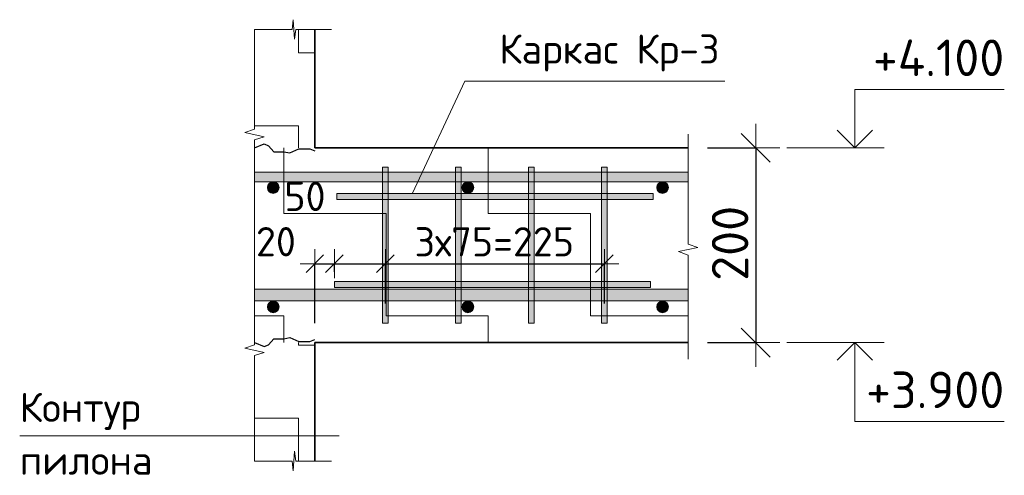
# Model space of a CAD drawing. Header units: metres. Extents: x -38 to 86, y -15 to 21.
# Tile 86 of 103: x 76.589 to 77.6, y 3.091 to 3.559. Entities that reach past the tile are written whole.
import ezdxf

# ---------------------------------------------------------------- set-up
doc = ezdxf.new("R2010")
doc.units = ezdxf.units.M
doc.header["$PDMODE"] = 65
doc.layers.add('XR$4$Размерная линия (1)', color=7, linetype='Continuous', lineweight=13)
doc.layers.add('XR$4$Размерная линия_ общее', color=7, linetype='Continuous', lineweight=13)
doc.styles.add('ARIAL', font='arial.ttf')
doc.styles.add('ISOCPEUR', font='txt')
doc.dimstyles.new('DIMSTYLE_23', dxfattribs={"dimtxt": 0.03, "dimasz": 0.03, "dimexe": 0, "dimexo": 0, "dimgap": 0.015, "dimtad": 2, "dimdec": 0, "dimlfac": 1000, "dimrnd": 5, "dimzin": 12, "dimdsep": 46, "dimtxsty": 'ISOCPEUR', "dimblk1": 'ALL_ML_STRICH', "dimblk2": 'ALL_ML_STRICH', "dimsah": 1, "dimcen": 0, "dimclrd": 7, "dimclre": 256, "dimclrt": 7, "dimadec": 0, "dimazin": 0, "dimtfac": 1, "dimtdec": 0, "dimtix": 1, "dimtmove": 2, "dimatfit": 3, "dimfxl": 0, "dimtvp": 1.2, "dimtzin": 0, "dimlwd": 0, "dimlwe": -3, "dimarcsym": 0})
doc.dimstyles.new('DIMSTYLE_24', dxfattribs={"dimtxt": 0.03, "dimasz": 0.03, "dimexe": 0, "dimexo": 0, "dimgap": 0.015, "dimtad": 2, "dimdec": 0, "dimlfac": 1000, "dimrnd": 5, "dimzin": 12, "dimdsep": 46, "dimtxsty": 'ISOCPEUR', "dimblk1": 'ALL_ML_STRICH', "dimblk2": 'ALL_ML_STRICH', "dimsah": 1, "dimcen": 0, "dimclrd": 7, "dimclre": 256, "dimclrt": 7, "dimadec": 0, "dimazin": 0, "dimtfac": 1, "dimtdec": 0, "dimtix": 1, "dimtmove": 2, "dimatfit": 3, "dimfxl": 0, "dimtzin": 0, "dimlwd": 0, "dimlwe": -3, "dimarcsym": 0})
doc.dimstyles.new('DIMSTYLE_27', dxfattribs={"dimtxt": 0.0375, "dimasz": 0.0495, "dimexe": 0, "dimexo": 0, "dimgap": 0.01875, "dimtad": 2, "dimdec": 0, "dimlfac": 1000, "dimrnd": 1, "dimzin": 12, "dimdsep": 46, "dimtxsty": 'ISOCPEUR', "dimblk1": 'ALL_ML_STRICH', "dimblk2": 'ALL_ML_STRICH', "dimsah": 1, "dimcen": 0, "dimclrd": 7, "dimclre": 256, "dimclrt": 7, "dimadec": 0, "dimazin": 0, "dimtfac": 1, "dimtdec": 0, "dimtix": 1, "dimtmove": 2, "dimatfit": 3, "dimfxl": 0, "dimtzin": 0, "dimlwd": 0, "dimlwe": -3, "dimarcsym": 0})
pattern_1 = [(0, (0.15, 0.15), (0.075, 0.075), [0.075, -0.075]), (90, (0.15, 0.15), (-0.075, 0.075), [0.075, -0.075])]

# ---------------------------------------------------------------- blocks, each defined once
blk = doc.blocks.new('СЛОЖНЫЙ_ОБЪЕКТ_28')
at = {"color": 7, "linetype": 'Continuous', "lineweight": 13, "transparency": 33554687}
blk.add_line((77.4767, 3.2276), (77.3767, 3.2276), dxfattribs=at)
at = {"color": 7, "linetype": 'Continuous', "lineweight": 35, "transparency": 33554687}
blk.add_lwpolyline([(77.4286, 3.2094), (77.4467, 3.2276), (77.4649, 3.2094)], dxfattribs=at)
at = {"color": 7, "linetype": 'Continuous', "lineweight": 13, "transparency": 33554687}
blk.add_lwpolyline([(77.4467, 3.2276), (77.4467, 3.1466), (77.6002, 3.1466)], dxfattribs=at)
blk = doc.blocks.new('СЛОЖНЫЙ_ОБЪЕКТ_29')
at = {"color": 7, "linetype": 'Continuous', "lineweight": 13, "transparency": 33554687}
blk.add_line((77.4767, 3.4276), (77.3767, 3.4276), dxfattribs=at)
blk.add_lwpolyline([(77.4467, 3.4276), (77.4467, 3.4876), (77.6002, 3.4876)], dxfattribs=at)
at = {"color": 7, "linetype": 'Continuous', "lineweight": 35, "transparency": 33554687}
blk.add_lwpolyline([(77.4286, 3.4457), (77.4467, 3.4276), (77.4649, 3.4457)], dxfattribs=at)
blk = doc.blocks.new('ЭЛЕМЕНТ_УЗОРА_9')
at = {"color": 7, "linetype": 'Continuous', "lineweight": 13, "transparency": 33554687}
blk.add_line((76.8299, 3.5491), (76.8299, 3.5491), dxfattribs=at)
for points in [[(76.8299, 3.3276), (76.8299, 3.4359), (76.8399, 3.439), (76.8199, 3.4432), (76.8299, 3.4468), (76.8299, 3.5491)], [(76.8299, 3.106), (76.8299, 3.2144), (76.8399, 3.2175), (76.8199, 3.2217), (76.8299, 3.2252), (76.8299, 3.3276)]]:
    blk.add_lwpolyline(points, dxfattribs=at)
blk = doc.blocks.new('ЭЛЕМЕНТ_УЗОРА_10')
at = {"color": 7, "linetype": 'Continuous', "lineweight": 13, "transparency": 33554687}
blk.add_line((76.9089, 3.5491), (76.9089, 3.5491), dxfattribs=at)
blk.add_lwpolyline([(76.8299, 3.5491), (76.8685, 3.5491), (76.8696, 3.5591), (76.8711, 3.5391), (76.8724, 3.5491), (76.9089, 3.5491)], dxfattribs=at)
blk = doc.blocks.new('ЭЛЕМЕНТ_УЗОРА_11')
at = {"color": 7, "linetype": 'Continuous', "lineweight": 13, "transparency": 33554687}
blk.add_line((77.2754, 3.2106), (77.2754, 3.2106), dxfattribs=at)
blk.add_lwpolyline([(77.2754, 3.4416), (77.2754, 3.3286), (77.2854, 3.3254), (77.2654, 3.321), (77.2754, 3.3173), (77.2754, 3.2106)], dxfattribs=at)
blk = doc.blocks.new('ALL_ML_STRICH')
at = {"color": 0, "linetype": 'ByBlock', "lineweight": -2}
for p, q in [((0, -0.5), (0, 0.5)), ((-0.3, -0.3), (0.3, 0.3)), ((-1, 0), (0.5, 0))]:
    blk.add_line(p, q, dxfattribs=at)
blk = doc.blocks.new('*D179')
at = {"layer": 'DEFPOINTS', "color": 7, "linetype": 'Continuous', "lineweight": 13, "transparency": 33554687}
for p in [(77.2754, 3.4276), (77.3448, 3.4276), (77.2754, 3.2276)]:
    blk.add_point(p, dxfattribs=at)
at = {"layer": 'XR$4$Размерная линия_ общее', "color": 253, "linetype": 'Continuous', "lineweight": -2, "true_color": 0xa0a0a0, "transparency": 33554687}
for p, q in [((77.2954, 3.4276), (77.3448, 3.4276)), ((77.2954, 3.2276), (77.3448, 3.2276))]:
    blk.add_line(p, q, dxfattribs=at)
at = {"layer": 'XR$4$Размерная линия_ общее', "color": 7, "linetype": 'Continuous', "lineweight": -2, "transparency": 33554687}
blk.add_line((77.3448, 3.4276), (77.3448, 3.2276), dxfattribs=at)
at = {"layer": 'XR$4$Размерная линия_ общее', "color": 7, "linetype": 'Continuous', "lineweight": 13, "transparency": 33554687, "xscale": 0.04950000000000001, "yscale": 0.04950000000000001, "zscale": 0.04950000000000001}
for p, rotation in [((77.3448, 3.4276), 90), ((77.3448, 3.2276), 270)]:
    blk.add_blockref('ALL_ML_STRICH', p, dxfattribs=dict(at, rotation=rotation))
at = {"layer": 'XR$4$Размерная линия_ общее', "color": 7, "linetype": 'Continuous', "lineweight": 13, "transparency": 33554687, "insert": (77.3185, 3.3295), "char_height": 0.0375, "width": 0.1125, "attachment_point": 5, "rotation": 90, "style": 'ISOCPEUR'}
blk.add_mtext('\\A1;{200}', dxfattribs=at)
blk = doc.blocks.new('СЛОЖНЫЙ_ОБЪЕКТ_30')
at = {"linetype": 'Continuous', "lineweight": 13, "transparency": 33554687}
blk.add_hatch(color=7, dxfattribs=at).paths.add_polyline_path([(77.2754, 3.2706), (76.8299, 3.2706), (76.8299, 3.2826), (77.2754, 3.2826)], flags=16)
at = {"color": 7, "linetype": 'Continuous', "lineweight": 13, "transparency": 33554687}
blk.add_lwpolyline([(77.2754, 3.2706), (76.8299, 3.2706), (76.8299, 3.2826), (77.2754, 3.2826), (77.2754, 3.2706)], close=True, dxfattribs=at)
blk = doc.blocks.new('СЛОЖНЫЙ_ОБЪЕКТ_31')
at = {"linetype": 'Continuous', "lineweight": 13, "transparency": 33554687}
blk.add_hatch(color=7, dxfattribs=at).paths.add_polyline_path([(77.2754, 3.3926), (76.8299, 3.3926), (76.8299, 3.4026), (77.2754, 3.4026)], flags=16)
at = {"color": 7, "linetype": 'Continuous', "lineweight": 13, "transparency": 33554687}
blk.add_lwpolyline([(77.2754, 3.3926), (76.8299, 3.3926), (76.8299, 3.4026), (77.2754, 3.4026), (77.2754, 3.3926)], close=True, dxfattribs=at)
blk = doc.blocks.new('ЭЛЕМЕНТ_УЗОРА_12')
at = {"color": 7, "linetype": 'Continuous', "lineweight": 13, "transparency": 33554687}
blk.add_line((76.9089, 3.106), (76.9089, 3.106), dxfattribs=at)
blk.add_lwpolyline([(76.8299, 3.106), (76.8685, 3.106), (76.8696, 3.096), (76.8711, 3.116), (76.8724, 3.106), (76.9089, 3.106)], dxfattribs=at)
blk = doc.blocks.new('СЛОЖНЫЙ_ОБЪЕКТ_32')
at = {"linetype": 'Continuous', "lineweight": 13, "true_color": 0xababab, "transparency": 33554687}
blk.add_hatch(color=253, dxfattribs=at).paths.add_polyline_path([(76.9613, 3.2476), (76.9613, 3.4076), (76.9673, 3.4076), (76.9673, 3.2476)], flags=16)
at = {"color": 7, "linetype": 'Continuous', "lineweight": 13, "transparency": 33554687}
blk.add_lwpolyline([(76.9613, 3.2476), (76.9613, 3.4076), (76.9673, 3.4076), (76.9673, 3.2476), (76.9613, 3.2476)], close=True, dxfattribs=at)
blk = doc.blocks.new('СЛОЖНЫЙ_ОБЪЕКТ_33')
at = {"linetype": 'Continuous', "lineweight": 13, "true_color": 0xababab, "transparency": 33554687}
blk.add_hatch(color=253, dxfattribs=at).paths.add_polyline_path([(77.0363, 3.2476), (77.0363, 3.4076), (77.0423, 3.4076), (77.0423, 3.2476)], flags=16)
at = {"color": 7, "linetype": 'Continuous', "lineweight": 13, "transparency": 33554687}
blk.add_lwpolyline([(77.0363, 3.2476), (77.0363, 3.4076), (77.0423, 3.4076), (77.0423, 3.2476), (77.0363, 3.2476)], close=True, dxfattribs=at)
blk = doc.blocks.new('СЛОЖНЫЙ_ОБЪЕКТ_34')
at = {"linetype": 'Continuous', "lineweight": 13, "true_color": 0xababab, "transparency": 33554687}
blk.add_hatch(color=253, dxfattribs=at).paths.add_polyline_path([(77.1113, 3.2476), (77.1113, 3.4076), (77.1173, 3.4076), (77.1173, 3.2476)], flags=16)
at = {"color": 7, "linetype": 'Continuous', "lineweight": 13, "transparency": 33554687}
blk.add_lwpolyline([(77.1113, 3.2476), (77.1113, 3.4076), (77.1173, 3.4076), (77.1173, 3.2476), (77.1113, 3.2476)], close=True, dxfattribs=at)
blk = doc.blocks.new('СЛОЖНЫЙ_ОБЪЕКТ_35')
at = {"linetype": 'Continuous', "lineweight": 13, "true_color": 0xababab, "transparency": 33554687}
blk.add_hatch(color=253, dxfattribs=at).paths.add_polyline_path([(77.1863, 3.2476), (77.1863, 3.4076), (77.1923, 3.4076), (77.1923, 3.2476)], flags=16)
at = {"color": 7, "linetype": 'Continuous', "lineweight": 13, "transparency": 33554687}
blk.add_lwpolyline([(77.1863, 3.2476), (77.1863, 3.4076), (77.1923, 3.4076), (77.1923, 3.2476), (77.1863, 3.2476)], close=True, dxfattribs=at)
blk = doc.blocks.new('СЛОЖНЫЙ_ОБЪЕКТ_36')
at = {"linetype": 'Continuous', "lineweight": 13, "true_color": 0xababab, "transparency": 33554687}
blk.add_hatch(color=253, dxfattribs=at).paths.add_polyline_path([(77.2393, 3.3806), (76.9143, 3.3806), (76.9143, 3.3746), (77.2393, 3.3746)])
at = {"color": 7, "linetype": 'Continuous', "lineweight": 13, "transparency": 33554687}
blk.add_lwpolyline([(77.2393, 3.3806), (76.9143, 3.3806), (76.9143, 3.3746), (77.2393, 3.3746), (77.2393, 3.3806)], close=True, dxfattribs=at)
blk = doc.blocks.new('СЛОЖНЫЙ_ОБЪЕКТ_37')
at = {"linetype": 'Continuous', "lineweight": 13, "true_color": 0xababab, "transparency": 33554687}
blk.add_hatch(color=253, dxfattribs=at).paths.add_polyline_path([(77.2369, 3.2903), (76.9119, 3.2903), (76.9119, 3.2843), (77.2369, 3.2843)])
at = {"color": 7, "linetype": 'Continuous', "lineweight": 13, "transparency": 33554687}
blk.add_lwpolyline([(77.2369, 3.2903), (76.9119, 3.2903), (76.9119, 3.2843), (77.2369, 3.2843), (77.2369, 3.2903)], close=True, dxfattribs=at)
blk = doc.blocks.new('*D189')
at = {"layer": 'DEFPOINTS', "color": 7, "linetype": 'Continuous', "lineweight": 13, "transparency": 33554687}
for p in [(76.8919, 3.3086), (76.9119, 3.2803), (76.8919, 3.2276)]:
    blk.add_point(p, dxfattribs=at)
at = {"layer": 'XR$4$Размерная линия (1)', "color": 9, "linetype": 'Continuous', "lineweight": -2, "true_color": 0xc7c7c7, "transparency": 33554687}
for p, q in [((76.8919, 3.2476), (76.8919, 3.3086)), ((76.9119, 3.3003), (76.9119, 3.3086))]:
    blk.add_line(p, q, dxfattribs=at)
at = {"layer": 'XR$4$Размерная линия (1)', "color": 7, "linetype": 'Continuous', "lineweight": -2, "transparency": 33554687}
blk.add_line((76.8919, 3.3086), (76.9119, 3.3086), dxfattribs=at)
at = {"layer": 'XR$4$Размерная линия (1)', "color": 7, "linetype": 'Continuous', "lineweight": 13, "transparency": 33554687, "xscale": 0.03, "yscale": 0.03, "zscale": 0.03, "rotation": 180}
blk.add_blockref('ALL_ML_STRICH', (76.8919, 3.3086), dxfattribs=at)
at = {"layer": 'XR$4$Размерная линия (1)', "color": 7, "linetype": 'Continuous', "lineweight": 13, "transparency": 33554687, "xscale": 0.03, "yscale": 0.03, "zscale": 0.03}
blk.add_blockref('ALL_ML_STRICH', (76.9119, 3.3086), dxfattribs=at)
at = {"layer": 'XR$4$Размерная линия (1)', "color": 7, "linetype": 'Continuous', "lineweight": 13, "transparency": 33554687, "insert": (76.8519, 3.3312), "char_height": 0.03, "width": 0.06, "attachment_point": 5, "style": 'ISOCPEUR'}
blk.add_mtext('\\A1;{20}', dxfattribs=at)
blk = doc.blocks.new('*D190')
at = {"layer": 'DEFPOINTS', "color": 7, "linetype": 'Continuous', "lineweight": 13, "transparency": 33554687}
for p in [(76.9119, 3.3086), (76.9119, 3.2803), (76.9643, 3.2476)]:
    blk.add_point(p, dxfattribs=at)
at = {"layer": 'XR$4$Размерная линия (1)', "color": 9, "linetype": 'Continuous', "lineweight": -2, "true_color": 0xc7c7c7, "transparency": 33554687}
for p, q in [((76.9119, 3.3003), (76.9119, 3.3086)), ((76.9643, 3.2676), (76.9643, 3.3086))]:
    blk.add_line(p, q, dxfattribs=at)
at = {"layer": 'XR$4$Размерная линия (1)', "color": 7, "linetype": 'Continuous', "lineweight": -2, "transparency": 33554687}
blk.add_line((76.9119, 3.3086), (76.9643, 3.3086), dxfattribs=at)
at = {"layer": 'XR$4$Размерная линия (1)', "color": 7, "linetype": 'Continuous', "lineweight": 13, "transparency": 33554687, "xscale": 0.03, "yscale": 0.03, "zscale": 0.03, "rotation": 180}
blk.add_blockref('ALL_ML_STRICH', (76.9119, 3.3086), dxfattribs=at)
at = {"layer": 'XR$4$Размерная линия (1)', "color": 7, "linetype": 'Continuous', "lineweight": 13, "transparency": 33554687, "xscale": 0.03, "yscale": 0.03, "zscale": 0.03}
blk.add_blockref('ALL_ML_STRICH', (76.9643, 3.3086), dxfattribs=at)
at = {"layer": 'XR$4$Размерная линия (1)', "color": 7, "linetype": 'Continuous', "lineweight": 13, "transparency": 33554687, "insert": (76.8817, 3.3777), "char_height": 0.03, "width": 0.06, "attachment_point": 5, "style": 'ISOCPEUR'}
blk.add_mtext('\\A1;{50}', dxfattribs=at)
blk = doc.blocks.new('*D191')
at = {"layer": 'DEFPOINTS', "color": 7, "linetype": 'Continuous', "lineweight": 13, "transparency": 33554687}
for p in [(76.9643, 3.3086), (76.9643, 3.2476), (77.1893, 3.2476)]:
    blk.add_point(p, dxfattribs=at)
at = {"layer": 'XR$4$Размерная линия (1)', "color": 9, "linetype": 'Continuous', "lineweight": -2, "true_color": 0xc7c7c7, "transparency": 33554687}
for p, q in [((76.9643, 3.2676), (76.9643, 3.3086)), ((77.1893, 3.2676), (77.1893, 3.3086))]:
    blk.add_line(p, q, dxfattribs=at)
at = {"layer": 'XR$4$Размерная линия (1)', "color": 7, "linetype": 'Continuous', "lineweight": -2, "transparency": 33554687}
blk.add_line((76.9643, 3.3086), (77.1893, 3.3086), dxfattribs=at)
at = {"layer": 'XR$4$Размерная линия (1)', "color": 7, "linetype": 'Continuous', "lineweight": 13, "transparency": 33554687, "xscale": 0.03, "yscale": 0.03, "zscale": 0.03, "rotation": 180}
blk.add_blockref('ALL_ML_STRICH', (76.9643, 3.3086), dxfattribs=at)
at = {"layer": 'XR$4$Размерная линия (1)', "color": 7, "linetype": 'Continuous', "lineweight": 13, "transparency": 33554687, "xscale": 0.03, "yscale": 0.03, "zscale": 0.03}
blk.add_blockref('ALL_ML_STRICH', (77.1893, 3.3086), dxfattribs=at)
at = {"layer": 'XR$4$Размерная линия (1)', "color": 7, "linetype": 'Continuous', "lineweight": 13, "transparency": 33554687, "insert": (76.9943, 3.3461), "char_height": 0.03, "width": 0.0015, "attachment_point": 1, "line_spacing_factor": 0.60241, "style": 'ISOCPEUR'}
blk.add_mtext('3х75=225', dxfattribs=at)

msp = doc.modelspace()

# ---------------------------------------------------------------- hatches: boundary and pattern name
at = {"linetype": 'Continuous', "lineweight": 13, "transparency": 33554687}
h = msp.add_hatch(dxfattribs=at)
h.set_pattern_fill('____', scale=0.075, style=0, pattern_type=2)
h.set_pattern_definition(pattern_1)
h.paths.add_polyline_path([(76.8919, 3.4276), (76.8919, 3.5491), (76.8299, 3.5491), (76.8299, 3.4276)], flags=0)
h = msp.add_hatch(dxfattribs=at)
h.set_pattern_fill('____', scale=0.105, style=0, pattern_type=2)
h.set_pattern_definition([(0, (0.21, 0.21), (0.105, 0.105), [0.105, -0.105]), (90, (0.21, 0.21), (-0.105, 0.105), [0.105, -0.105])])
h.paths.add_polyline_path([(76.8299, 3.4276), (76.8299, 3.2276), (77.2754, 3.2276), (77.2754, 3.4276)], flags=0)
for points in [[(76.8504, 3.3927), (76.8477, 3.3927), (76.8453, 3.3915), (76.8437, 3.3894), (76.8431, 3.3868), (76.8437, 3.3842), (76.8453, 3.3821), (76.8477, 3.381), (76.8504, 3.381), (76.8528, 3.3821), (76.8545, 3.3842), (76.8551, 3.3868), (76.8545, 3.3894), (76.8528, 3.3915)], [(77.0504, 3.3927), (77.0477, 3.3927), (77.0453, 3.3915), (77.0437, 3.3894), (77.0431, 3.3868), (77.0437, 3.3842), (77.0453, 3.3821), (77.0477, 3.381), (77.0504, 3.381), (77.0528, 3.3821), (77.0545, 3.3842), (77.0551, 3.3868), (77.0545, 3.3894), (77.0528, 3.3915)], [(77.2504, 3.3927), (77.2477, 3.3927), (77.2453, 3.3915), (77.2437, 3.3894), (77.2431, 3.3868), (77.2437, 3.3842), (77.2453, 3.3821), (77.2477, 3.381), (77.2504, 3.381), (77.2528, 3.3821), (77.2545, 3.3842), (77.2551, 3.3868), (77.2545, 3.3894), (77.2528, 3.3915)], [(76.8504, 3.2702), (76.8477, 3.2702), (76.8453, 3.269), (76.8437, 3.267), (76.8431, 3.2643), (76.8437, 3.2617), (76.8453, 3.2597), (76.8477, 3.2585), (76.8504, 3.2585), (76.8528, 3.2597), (76.8545, 3.2617), (76.8551, 3.2643), (76.8545, 3.267), (76.8528, 3.269)], [(77.0504, 3.2702), (77.0477, 3.2702), (77.0453, 3.269), (77.0437, 3.267), (77.0431, 3.2643), (77.0437, 3.2617), (77.0453, 3.2597), (77.0477, 3.2585), (77.0504, 3.2585), (77.0528, 3.2597), (77.0545, 3.2617), (77.0551, 3.2643), (77.0545, 3.267), (77.0528, 3.269)], [(77.2504, 3.2702), (77.2477, 3.2702), (77.2453, 3.269), (77.2437, 3.267), (77.2431, 3.2643), (77.2437, 3.2617), (77.2453, 3.2597), (77.2477, 3.2585), (77.2504, 3.2585), (77.2528, 3.2597), (77.2545, 3.2617), (77.2551, 3.2643), (77.2545, 3.267), (77.2528, 3.269)]]:
    msp.add_hatch(color=7, dxfattribs=at).paths.add_polyline_path(points)
h = msp.add_hatch(dxfattribs=at)
h.set_pattern_fill('____', scale=0.075, style=0, pattern_type=2)
h.set_pattern_definition(pattern_1)
h.paths.add_polyline_path([(76.8919, 3.2276), (76.8299, 3.2276), (76.8299, 3.106), (76.8919, 3.106)], flags=0)

# ---------------------------------------------------------------- linework, layer by layer
at = {"color": 7, "linetype": 'Continuous', "lineweight": 35, "transparency": 33554687}
for p, q in [((76.8919, 3.4276), (76.8919, 3.5491)), ((77.2754, 3.4276), (76.8919, 3.4276)), ((76.8919, 3.2276), (76.8919, 3.106)), ((76.8919, 3.2276), (77.2754, 3.2276))]:
    msp.add_line(p, q, dxfattribs=at)
at = {"color": 7, "linetype": 'Continuous', "lineweight": 13, "transparency": 33554687}
msp.add_line((76.5886, 3.132), (76.9169, 3.132), dxfattribs=at)
msp.add_lwpolyline([(77.3131, 3.4959), (77.0459, 3.4959), (76.9923, 3.3811)], dxfattribs=at)
at = {"color": 7, "linetype": 'Continuous', "lineweight": 25, "transparency": 33554687}
for points in [[(76.8299, 3.4276), (76.8399, 3.4316), (76.8442, 3.4297), (76.8499, 3.4236), (76.8599, 3.4236), (76.866, 3.4225), (76.8754, 3.4266), (76.8868, 3.4264), (76.8919, 3.4244)], [(76.8299, 3.2276), (76.8399, 3.2236), (76.8442, 3.2254), (76.8499, 3.2316), (76.8599, 3.2316), (76.866, 3.2327), (76.8754, 3.2286), (76.8868, 3.2287), (76.8919, 3.2307)]]:
    msp.add_lwpolyline(points, dxfattribs=at)
at = {"color": 7, "linetype": 'Continuous', "lineweight": 18, "transparency": 33554687}
for centre in [(76.8491, 3.3868), (77.0491, 3.3868), (77.2491, 3.3868), (76.8491, 3.2643), (77.0491, 3.2643), (77.2491, 3.2643)]:
    msp.add_circle(centre, 0.006, dxfattribs=at)

# ---------------------------------------------------------------- block references
at = {"color": 7, "linetype": 'Continuous', "lineweight": 13, "transparency": 33554687}
for name in ['ЭЛЕМЕНТ_УЗОРА_10', 'ЭЛЕМЕНТ_УЗОРА_9', 'ЭЛЕМЕНТ_УЗОРА_11', 'СЛОЖНЫЙ_ОБЪЕКТ_31', 'СЛОЖНЫЙ_ОБЪЕКТ_32', 'СЛОЖНЫЙ_ОБЪЕКТ_33', 'СЛОЖНЫЙ_ОБЪЕКТ_34', 'СЛОЖНЫЙ_ОБЪЕКТ_35', 'СЛОЖНЫЙ_ОБЪЕКТ_36', 'СЛОЖНЫЙ_ОБЪЕКТ_37', 'СЛОЖНЫЙ_ОБЪЕКТ_30', 'ЭЛЕМЕНТ_УЗОРА_12']:
    msp.add_blockref(name, (0, 0), dxfattribs=at)
at = {"color": 7, "linetype": 'Continuous', "lineweight": 35, "transparency": 33554687}
for name in ['СЛОЖНЫЙ_ОБЪЕКТ_29', 'СЛОЖНЫЙ_ОБЪЕКТ_28']:
    msp.add_blockref(name, (0, 0), dxfattribs=at)

# ---------------------------------------------------------------- texts
at = {"color": 7, "linetype": 'Continuous', "lineweight": 13, "transparency": 33554687, "style": 'ISOCPEUR'}
for s, insert, char_height, width, attachment_point in [('\\A1;{\\fISOCPEUR|i0|b0;\\H0.030000;\\W1.000000;\\C7;Каркас Кр-3}\\P', (77.1945, 3.525), 0.03, 0.25163, 5), ('\\A1;{\\fISOCPEUR|i0|b0;\\H0.037500;\\W1.000000;\\C7;+4.100}\\P', (77.6002, 3.5013), 0.0375, 0.155671, 9), ('\\A1;{\\fISOCPEUR|i0|b0;\\H0.037500;\\W1.000000;\\C7;+3.900}\\P', (77.6002, 3.1603), 0.0375, 0.160312, 9)]:
    msp.add_mtext(s, dxfattribs=dict(at, insert=insert, char_height=char_height, width=width, attachment_point=attachment_point))
at = {"color": 7, "linetype": 'Continuous', "lineweight": 13, "transparency": 33554687, "insert": (76.5886, 3.1761), "char_height": 0.03, "width": 0.15004, "attachment_point": 1, "line_spacing_factor": 1.084337, "style": 'ARIAL'}
msp.add_mtext('\\A1;{\\fISOCPEUR|i0|b0;\\H0.030000;\\W1.000000;\\C7;Контур}\\P{\\fISOCPEUR|i0|b0;\\H0.030000;\\W1.000000;\\C7;пилона}\\P', dxfattribs=at)

# ---------------------------------------------------------------- dimensions: what is measured, and where the dimension line sits
at = {"layer": 'XR$4$Размерная линия (1)', "color": 7, "linetype": 'Continuous', "lineweight": 13, "transparency": 33554687}
for base, p1, p2, picture, middle in [((76.9643, 3.3086), (76.9119, 3.3003), (76.9643, 3.2676), '*D190', (76.8817, 3.3777)), ((76.9119, 3.3086), (76.8919, 3.2476), (76.9119, 3.3003), '*D189', (76.8519, 3.3312))]:
    dim = msp.add_linear_dim(base=base, p1=p1, p2=p2, dimstyle='DIMSTYLE_23', override={"dimpost": '<>', "dimclrd": 7, "dimclre": 9, "dimclrt": 7, "dimlwd": 0, "dimlwe": 65533}, dxfattribs=at)
    dim.commit()
    dim.dimension.update_dxf_attribs({"geometry": picture, "text_midpoint": middle, "dimtype": 160})
dim = msp.add_linear_dim(base=(77.1893, 3.3086), p1=(76.9643, 3.2676), p2=(77.1893, 3.2676), text='3х75=225', dimstyle='DIMSTYLE_24', override={"dimpost": '<>', "dimclrd": 7, "dimclre": 9, "dimclrt": 7, "dimlwd": 0, "dimlwe": 65533}, dxfattribs=at)
dim.commit()
dim.dimension.update_dxf_attribs({"geometry": '*D191', "text_midpoint": (77.0768, 3.3236), "dimtype": 160})
at = {"layer": 'XR$4$Размерная линия_ общее', "color": 7, "linetype": 'Continuous', "lineweight": 13, "transparency": 33554687}
dim = msp.add_linear_dim(base=(77.3448, 3.2276), p1=(77.2954, 3.4276), p2=(77.2954, 3.2276), angle=270, dimstyle='DIMSTYLE_27', override={"dimpost": '<>', "dimclrd": 7, "dimclre": 253, "dimclrt": 7, "dimlwd": 0, "dimlwe": 65533}, dxfattribs=at)
dim.commit()
dim.dimension.update_dxf_attribs({"geometry": '*D179', "text_midpoint": (77.3185, 3.3295), "dimtype": 160})

doc.saveas('drawing.dxf')
